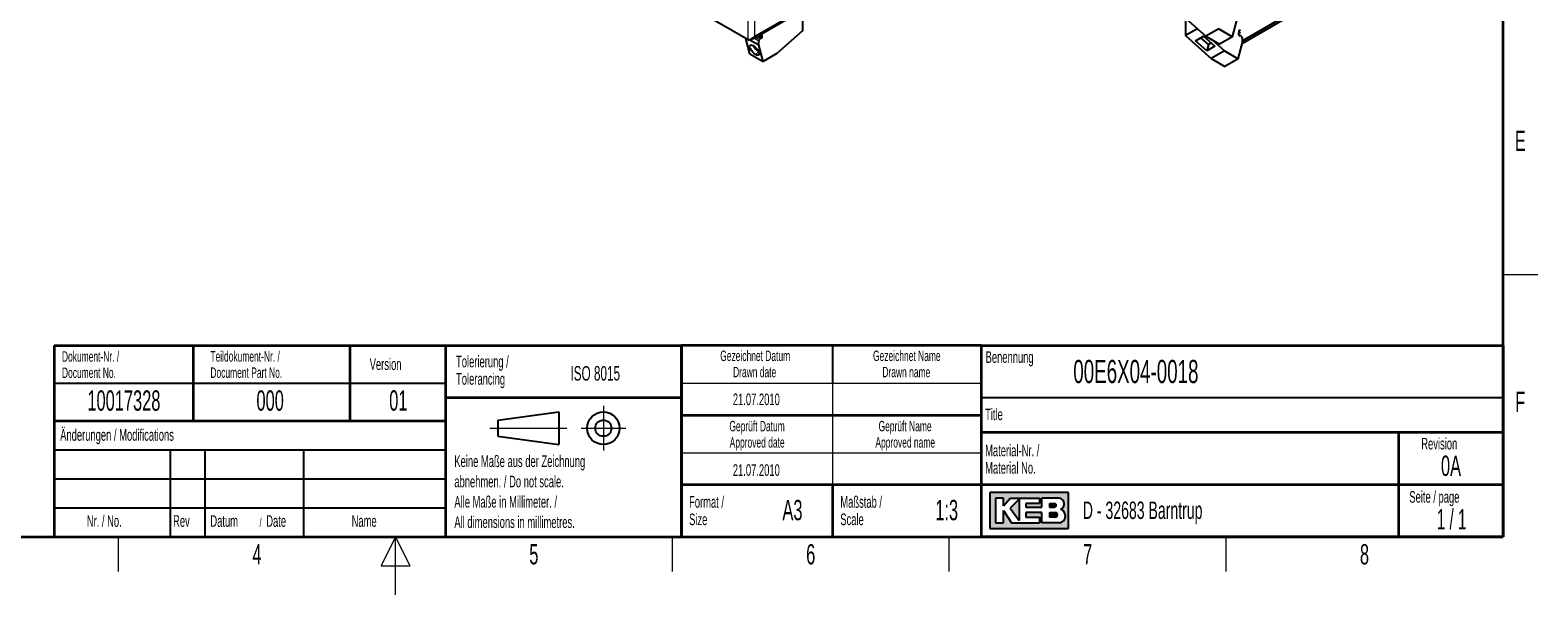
# Model space of a CAD drawing. Header units: millimetres. Extents: x 5 to 418, y 2 to 292.
# Tile 3 of 11: x 154 to 414, y 2 to 99. Entities that reach past the tile are written whole.
import ezdxf

# ---------------------------------------------------------------- set-up
doc = ezdxf.new("R2010")
doc.units = ezdxf.units.MM
doc.layers.add('SLD-0', color=7, linetype='Continuous')
doc.styles.add('SLDTEXTSTYLE0', font='TXT', dxfattribs={"width": 0.605})
doc.styles.add('SLDTEXTSTYLE1', font='TXT', dxfattribs={"width": 0.563})

msp = doc.modelspace()

# ---------------------------------------------------------------- hatches: boundary and pattern name
at = {"linetype": 'Continuous'}
h = msp.add_hatch(color=7, dxfattribs=at)
h.paths.add_polyline_path([(319.519086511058, 13.45626988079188), (333.083981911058, 13.45626988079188), (333.083981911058, 19.65736492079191), (319.519086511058, 19.65736492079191)], flags=0)
edge = h.paths.add_edge_path(flags=0)
edge.add_arc((331.3188604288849, 15.61738520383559), 1.20464082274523, -81.72003226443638, 70.1709600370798, ccw=False)
edge.add_line((331.4923410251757, 14.42530131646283), (331.480008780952, 14.42519098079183))
edge.add_line((331.480008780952, 14.42519098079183), (328.4331606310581, 14.42519098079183))
edge.add_line((328.4331606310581, 14.42519098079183), (328.4331606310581, 16.16924896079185))
edge.add_line((328.4331606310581, 16.16924896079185), (325.7201815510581, 16.16924896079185))
edge.add_line((325.7201815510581, 16.16924896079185), (325.7201815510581, 15.39411208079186))
edge.add_line((325.7201815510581, 15.39411208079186), (328.0455921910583, 15.39411208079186))
edge.add_line((328.0455921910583, 15.39411208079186), (328.0455921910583, 14.42519098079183))
edge.add_line((328.0455921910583, 14.42519098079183), (323.2009866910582, 14.42519098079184))
edge.add_line((323.2009866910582, 14.42519098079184), (321.8444971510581, 16.55681740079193))
edge.add_line((321.8444971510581, 16.55681740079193), (321.8444971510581, 14.42519098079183))
edge.add_line((321.8444971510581, 14.42519098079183), (320.4880076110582, 14.42519098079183))
edge.add_line((320.4880076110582, 14.42519098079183), (320.4880076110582, 18.68844382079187))
edge.add_line((320.4880076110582, 18.68844382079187), (321.8444971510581, 18.68844382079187))
edge.add_line((321.8444971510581, 18.68844382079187), (321.8444971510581, 17.33195428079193))
edge.add_line((321.8444971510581, 17.33195428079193), (323.0072024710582, 18.68844382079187))
edge.add_line((323.0072024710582, 18.68844382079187), (328.0455921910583, 18.68844382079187))
edge.add_line((328.0455921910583, 18.68844382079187), (328.0455921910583, 17.71952272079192))
edge.add_line((328.0455921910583, 17.71952272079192), (325.7201815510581, 17.71952272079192))
edge.add_line((325.7201815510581, 17.71952272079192), (325.7201815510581, 17.13817006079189))
edge.add_line((325.7201815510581, 17.13817006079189), (328.4331606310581, 17.13817006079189))
edge.add_line((328.4331606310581, 17.13817006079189), (328.4331606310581, 18.68844382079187))
edge.add_line((328.4331606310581, 18.68844382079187), (331.4242487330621, 18.68844382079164))
edge.add_line((331.4242487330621, 18.68844382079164), (331.4256482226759, 18.68844382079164))
edge.add_line((331.4256482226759, 18.68844382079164), (331.4259454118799, 18.68845828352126))
edge.add_arc((331.2860949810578, 17.67430640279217), 1.023749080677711, -64.45894120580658, 82.14849338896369, ccw=False)
msp.add_hatch(color=7, dxfattribs=at).paths.add_polyline_path([(324.5574762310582, 14.81275942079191), (324.557476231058, 18.49465960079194), (323.0072024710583, 16.94438584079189)], flags=0)
h = msp.add_hatch(color=7, dxfattribs=at)
edge = h.paths.add_edge_path(flags=0)
edge.add_line((329.7896501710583, 17.13817006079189), (330.6013652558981, 17.13817006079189))
edge.add_arc((330.6568434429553, 17.42884639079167), 0.2959232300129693, 259.1945394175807, 460.8054605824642)
edge.add_line((330.6013652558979, 17.71952272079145), (329.7896501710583, 17.71952272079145))
edge.add_line((329.7896501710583, 17.71952272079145), (329.7896501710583, 17.13817006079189))
h = msp.add_hatch(color=7, dxfattribs=at)
edge = h.paths.add_edge_path(flags=0)
edge.add_line((329.7896501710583, 15.39411208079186), (330.7588584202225, 15.39411208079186))
edge.add_arc((330.7588584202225, 15.78168052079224), 0.3875684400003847, 270.0000000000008, 450.0000000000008)
edge.add_line((330.7588584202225, 16.16924896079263), (330.7386620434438, 16.16924896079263))
edge.add_line((330.7386620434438, 16.16924896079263), (329.7896501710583, 16.16924896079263))
edge.add_line((329.7896501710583, 16.16924896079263), (329.7896501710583, 15.39411208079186))

# ---------------------------------------------------------------- linework, layer by layer
at = {"color": 7, "linetype": 'Continuous', "lineweight": 18}
for p, q in [((277.8287328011, 97.6533996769), (277.8287328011, 167.3315489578)), ((278.960103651, 98.3066323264), (278.960103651, 166.6783163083)), ((315.5410944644, 119.4243888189), (278.960103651, 98.3066323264)), ((362.4566044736, 98.8188503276), (362.5414578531, 98.8678351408)), ((362.5414575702, 99.2597748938), (362.4566050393, 99.2107905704)), ((279.6298229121, 97.4489822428), (278.7865156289, 97.9358131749)), ((279.7425224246, 97.7133865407), (279.0718710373, 98.1005453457)), ((279.9817936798, 97.9729370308), (279.4163083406, 98.2993847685)), ((280.1436538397, 98.5322111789), (279.9816365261, 98.6257417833)), ((362.6583658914, 98.4312694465), (362.607917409, 98.4021461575)), ((279.6193071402, 95.6241276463), (279.0955822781, 95.1597379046))]:
    msp.add_line(p, q, dxfattribs=at)
at = {"color": 7, "linetype": 'Continuous', "lineweight": 25}
for p, q in [((278.7189532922, 97.8968102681), (315.4508089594, 119.1016591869)), ((277.8287328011, 97.6533996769), (263.3094735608, 106.0351896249)), ((363.0552882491, 97.5588824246), (374.2373280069, 104.0141365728)), ((287.1722953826, 102.7768207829), (287.1722953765, 99.2336334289)), ((352.3072647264, 102.2035553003), (356.7314538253, 98.280601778)), ((363.0167289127, 97.0576631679), (374.2373280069, 103.5351771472)), ((363.0552882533, 97.515340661), (374.2373280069, 103.9705948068)), ((287.1722953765, 99.2336334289), (282.7481062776, 95.3106799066)), ((353.2500737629, 101.3675611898), (353.2500737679, 98.3936507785)), ((355.2814422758, 99.5663352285), (353.2500737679, 98.3936507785)), ((358.9941959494, 99.5868550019), (356.7314538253, 98.280601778)), ((358.9941959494, 99.5868550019), (361.3642077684, 98.2186759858)), ((361.3642077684, 98.2186759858), (362.1124792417, 101.0114846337)), ((362.5414575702, 99.2597748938), (362.4566044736, 99.3087598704)), ((362.4566044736, 99.0474668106), (362.5414575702, 98.998481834)), ((362.4566044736, 98.4894964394), (362.4566044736, 98.9168199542)), ((362.4566044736, 98.7918003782), (362.5814543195, 98.8638746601)), ((362.4566050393, 99.3087595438), (362.4566050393, 99.0474658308)), ((362.4566050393, 99.1837402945), (362.5814543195, 99.2558142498)), ((362.5414578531, 98.8678351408), (362.4566047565, 98.9168201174)), ((278.1153523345, 95.2487541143), (277.4056402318, 97.8976458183)), ((279.6298231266, 96.7353094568), (277.9766459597, 97.6896685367)), ((278.3108798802, 97.8105151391), (278.3944182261, 97.7622894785)), ((278.3944182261, 97.7622894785), (278.6961171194, 97.9364565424)), ((278.3944182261, 97.7622894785), (278.3944182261, 97.8459666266)), ((280.0173548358, 97.985754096), (279.4451900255, 98.3160578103)), ((279.5832213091, 98.3957415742), (280.2285070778, 98.0232260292)), ((279.6298231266, 96.7353094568), (279.6298229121, 97.4489822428)), ((280.378094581, 93.9425008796), (279.6298231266, 96.7353094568)), ((279.7425224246, 97.7133865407), (279.9817936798, 97.9729370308)), ((279.8450522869, 98.5468933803), (280.1036568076, 98.3976041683)), ((280.2285066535, 98.0232264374), (280.0267452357, 97.9067520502)), ((280.0267455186, 97.9649987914), (280.0267458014, 97.906751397)), ((280.2285073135, 98.5811959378), (280.0664899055, 98.6747265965)), ((280.1436532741, 98.401564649), (280.2285063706, 98.450549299)), ((280.1436538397, 98.5322111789), (280.228507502, 98.5811958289)), ((280.2285069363, 98.5811948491), (280.2285069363, 98.7682570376)), ((280.2285069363, 98.0232257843), (280.2285069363, 98.4505489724)), ((353.2500737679, 98.3936507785), (357.6742628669, 94.4706972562)), ((354.9508357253, 97.5204974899), (356.3461936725, 98.3260204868)), ((354.9508356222, 97.5204974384), (355.8940033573, 97.9916533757)), ((356.8950363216, 95.7965648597), (354.9508362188, 97.5204978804)), ((355.8940033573, 97.9916533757), (356.3962780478, 98.2816103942)), ((357.1780956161, 96.8530416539), (355.8940033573, 97.9916533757)), ((356.3461936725, 98.3260204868), (358.2903938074, 96.6020874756)), ((356.7314538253, 98.280601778), (359.1014655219, 96.9124229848)), ((357.1780956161, 96.8530416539), (356.8950361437, 95.7965646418)), ((358.2903938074, 96.6020874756), (356.8950361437, 95.7965646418)), ((357.6803702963, 97.1429986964), (357.1780956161, 96.8530416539)), ((357.8261832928, 97.648627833), (359.937004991, 95.77695048)), ((361.3642077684, 98.2186759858), (359.1014654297, 96.9124224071)), ((362.30701681, 94.4087714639), (363.0552882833, 97.2015801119)), ((362.4566047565, 98.4894970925), (362.6583664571, 98.373022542)), ((362.6677565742, 98.4520247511), (362.5946361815, 98.4098132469)), ((362.6583661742, 98.373022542), (362.6583658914, 98.4312694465)), ((362.7033177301, 98.4392076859), (362.9425889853, 98.1796571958)), ((363.0552882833, 97.2015801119), (363.055288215, 97.9152527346)), ((278.1153523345, 95.2487541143), (280.3780946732, 93.9425005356)), ((282.7481062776, 95.3106799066), (280.378094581, 93.9425011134)), ((359.937004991, 95.77695048), (357.6742628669, 94.4706972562)), ((357.6742628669, 94.4706972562), (360.0442745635, 93.102518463)), ((359.937004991, 95.77695048), (362.30701681, 94.4087714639)), ((362.30701681, 94.4087714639), (360.0442744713, 93.1025178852))]:
    msp.add_line(p, q, dxfattribs=at)
at = {"color": 7, "linetype": 'Continuous', "lineweight": 25, "flags": 128}
for points in [[(362.5414575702, 99.3904214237), (362.5631053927, 99.3729519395), (362.5814574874, 99.3481971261), (362.5937199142, 99.3199256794), (362.5980258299, 99.292441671), (362.5937196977, 99.269929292), (362.5814570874, 99.2558158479), (362.5631048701, 99.2522499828), (362.5414575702, 99.2597748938)], [(362.5414575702, 98.998481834), (362.56310536, 98.9810123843), (362.5814574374, 98.956257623), (362.5937198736, 98.9279862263), (362.5980258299, 98.9005022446), (362.5937197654, 98.8779898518), (362.5814572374, 98.8638763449), (362.5631050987, 98.8603103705), (362.5414578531, 98.8678351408)], [(279.0955822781, 95.1597379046), (278.8438540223, 95.3363327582), (278.5969412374, 95.5696367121), (278.3790134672, 95.8368123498), (278.2114030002, 96.1117066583), (278.1105167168, 96.3674110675), (278.0862300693, 96.5788954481), (278.1409204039, 96.7254582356), (278.2692342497, 96.792752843), (278.4586113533, 96.7741920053), (278.6905141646, 96.6715925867)], [(278.6905141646, 96.6715925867), (278.9422424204, 96.4949977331), (279.1891552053, 96.2616937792), (279.4070829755, 95.9945181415), (279.5746934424, 95.7196238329), (279.6755797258, 95.4639194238), (279.6998663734, 95.2524350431), (279.6451760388, 95.1058722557), (279.516862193, 95.0385776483), (279.3274850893, 95.057138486), (279.0955822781, 95.1597379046)], [(279.9817936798, 97.9729370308), (279.9893951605, 97.9799446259), (279.997320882, 97.9849036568), (280.005085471, 97.9875104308), (280.0122134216, 97.9876053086), (280.018268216, 97.9851824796), (280.022879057, 97.9803903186), (280.0257635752, 97.973522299), (280.0267455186, 97.9649987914)], [(280.1436532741, 98.401564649), (280.1220054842, 98.3940401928), (280.1036534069, 98.3976061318), (280.0913909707, 98.4117195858), (280.0870850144, 98.4342319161), (280.0913910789, 98.4617158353), (280.1036536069, 98.489987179), (280.1220057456, 98.5147419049), (280.1436538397, 98.5322111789)], [(362.6583658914, 98.4312694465), (362.6593474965, 98.4397927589), (362.6622320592, 98.4466608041), (362.666842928, 98.4514529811), (362.672897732, 98.4538758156), (362.6800256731, 98.4537809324), (362.6877902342, 98.4511741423), (362.6957159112, 98.4462150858), (362.7033177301, 98.4392076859)]]:
    msp.add_lwpolyline(points, dxfattribs=at)
at = {"color": 7, "linetype": 'Continuous', "lineweight": 25}
for centre, radius, start, end in [((280.8940186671, 97.6899368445), 2.399413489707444, 205.7994859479, 237.3276785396), ((280.0442764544, 97.4285464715), 0.4149570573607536, 136.6516192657, 177.1771602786), ((362.6408353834, 97.8948177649), 0.4149563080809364, 2.8227340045, 43.3483571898)]:
    msp.add_arc(centre, radius, start, end, dxfattribs=at)
for points, knots in [([(277.8287328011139, 97.65339967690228), (277.913104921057, 97.67036912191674), (278.081904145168, 97.70431907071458), (278.4069755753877, 97.83985472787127), (278.7217243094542, 98.03797436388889), (278.88276797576, 98.21947357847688), (278.9601036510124, 98.3066323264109)], [0, 0, 0, 0, 0.2547259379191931, 0.5096178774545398, 0.764510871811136, 1, 1, 1, 1]), ([(278.9601036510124, 98.30663232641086), (278.9387595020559, 98.21949914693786), (278.8960712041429, 98.0452327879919), (278.7452146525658, 97.88530207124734), (278.6105099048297, 97.86316649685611), (278.552707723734, 97.85366806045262)], [0, 0, 0, 0, 0.3634211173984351, 0.7268422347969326, 1, 1, 1, 1])]:
    msp.add_open_spline(points, degree=3, knots=knots, dxfattribs=at)
at = {"layer": 'SLD-0', "lineweight": 35}
for p, q in [((408, 12), (408, 282.5)), ((158.116731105, 45.0000000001), (225.616731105, 45.0000000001)), ((158.116731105, 45.0000000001), (158.116731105, 32.0000000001)), ((182.116731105, 45.0000000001), (182.116731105, 32.0000000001)), ((209.116731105, 45.0000000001), (209.116731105, 32.0000000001)), ((225.616731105, 45.0000000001), (225.616731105, 32.0000000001)), ((225.616731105, 45), (266.3304509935, 45)), ((225.616731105, 45), (225.616731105, 36)), ((266.3304509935, 12), (266.3304509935, 45)), ((266.3304509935, 45), (266.3304509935, 12)), ((318, 45), (266.3304509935, 45)), ((318, 45), (318, 12)), ((318, 45), (318, 40.1053465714)), ((318, 45), (408, 45)), ((318, 45), (318, 12)), ((408, 45), (408, 12)), ((225.616731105, 36), (266.3304509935, 36)), ((225.616731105, 36), (225.616731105, 12)), ((158.116731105, 31.9999999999), (158.116731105, 12)), ((158.116731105, 31.9999999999), (225.616731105, 31.9999999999)), ((225.616731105, 31.9999999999), (225.616731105, 12)), ((266.3304509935, 33), (318, 33)), ((408, 30), (318, 30)), ((390, 12), (390, 30)), ((266.3304509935, 21), (318, 21)), ((292.3304509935, 21), (292.3304509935, 12)), ((318, 21), (390, 21)), ((390, 21), (408, 21)), ((26, 12), (408, 12)), ((158.116731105, 12), (225.616731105, 12)), ((225.616731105, 12), (266.3304509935, 12)), ((266.3304509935, 12), (318, 12)), ((408, 12), (318, 12))]:
    msp.add_line(p, q, dxfattribs=at)
at = {"layer": 'SLD-0', "lineweight": 18}
for p, q in [((408, 57.25), (414, 57.25)), ((266.3304509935, 38.5), (318, 38.5)), ((292.3304509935, 38.5), (292.3304509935, 33)), ((252.8396209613, 34.5746449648), (252.8396209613, 26.8746449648)), ((292.3304509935, 33), (292.3304509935, 26.5)), ((233.2396209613, 30.7246449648), (246.5396209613, 30.7246449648)), ((248.9896209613, 30.7246449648), (256.6896209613, 30.7246449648)), ((266.3304509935, 26.5), (318, 26.5)), ((292.3304509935, 26.5), (292.3304509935, 21)), ((169.25, 6), (169.25, 12)), ((217, 12), (214.5, 7)), ((217, 2), (217, 12)), ((219.5, 7), (217, 12)), ((264.75, 6), (264.75, 12)), ((312.5, 6), (312.5, 12)), ((360.25, 6), (360.25, 12)), ((214.5, 7), (219.5, 7))]:
    msp.add_line(p, q, dxfattribs=at)
at = {"layer": 'SLD-0'}
for p, q in [((292.3304509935, 45), (292.3304509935, 38.5)), ((158.116731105, 38.5000000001), (225.616731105, 38.5000000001)), ((318, 36), (408, 36)), ((158.116731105, 27), (225.616731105, 27)), ((178.116731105, 27), (178.116731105, 12)), ((184.116731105, 27), (184.116731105, 12)), ((201.116731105, 27), (201.116731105, 12)), ((158.116731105, 22), (225.616731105, 22)), ((331.4242487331, 18.6884438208), (331.4256482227, 18.6884438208)), ((331.4256482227, 18.6884438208), (331.4259454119, 18.6884582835)), ((158.116731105, 17), (225.616731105, 17)), ((331.480008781, 14.4251909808), (331.4923410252, 14.4253013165))]:
    msp.add_line(p, q, dxfattribs=at)
at = {"layer": 'SLD-0', "lineweight": 25}
for p, q in [((158.116731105, 32.0000000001), (225.616731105, 32.0000000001)), ((234.6396209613, 32.1246449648), (245.1396209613, 33.5246449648)), ((234.6396209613, 32.1246449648), (234.6396209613, 29.3246449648)), ((245.1396209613, 33.5246449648), (245.1396209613, 27.9246449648)), ((234.6396209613, 29.3246449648), (245.1396209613, 27.9246449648))]:
    msp.add_line(p, q, dxfattribs=at)
at = {"layer": 'SLD-0', "linetype": 'Continuous'}
for p, q in [((333.0839819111, 19.6573649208), (319.5190865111, 19.6573649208)), ((319.5190865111, 19.6573649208), (319.5190865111, 13.4562698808)), ((321.8444971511, 18.6884438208), (320.4880076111, 18.6884438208)), ((320.4880076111, 18.6884438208), (320.4880076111, 14.4251909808)), ((321.8444971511, 17.3319542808), (323.0072024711, 18.6884438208)), ((321.8444971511, 17.3319542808), (321.8444971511, 18.6884438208)), ((323.0072024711, 18.6884438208), (328.0455921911, 18.6884438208)), ((324.5574762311, 18.4946596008), (323.0072024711, 16.9443858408)), ((324.5574762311, 18.4946596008), (324.5574762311, 14.8127594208)), ((328.0455921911, 18.6884438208), (328.0455921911, 17.7195227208)), ((331.4242487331, 18.6884438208), (328.4331606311, 18.6884438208)), ((328.4331606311, 17.1381700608), (328.4331606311, 18.6884438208)), ((331.4242487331, 18.6884438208), (331.4256482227, 18.6884438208)), ((331.4256482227, 18.6884438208), (331.4259454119, 18.6884582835)), ((333.0839819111, 13.4562698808), (333.0839819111, 19.6573649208)), ((321.8444971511, 14.4251909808), (321.8444971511, 16.5568174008)), ((321.8444971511, 16.5568174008), (323.2009866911, 14.4251909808)), ((323.0072024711, 16.9443858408), (324.5574762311, 14.8127594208)), ((325.7201815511, 17.7195227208), (325.7201815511, 17.1381700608)), ((328.0455921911, 17.7195227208), (325.7201815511, 17.7195227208)), ((325.7201815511, 17.1381700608), (328.4331606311, 17.1381700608)), ((325.7201815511, 16.1692489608), (325.7201815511, 15.3941120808)), ((328.4331606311, 16.1692489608), (325.7201815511, 16.1692489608)), ((328.4331606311, 14.4251909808), (328.4331606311, 16.1692489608)), ((329.7896501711, 17.7195227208), (330.6013652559, 17.7195227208)), ((329.7896501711, 17.7195227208), (329.7896501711, 17.1381700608)), ((329.7896501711, 17.1381700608), (330.6013652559, 17.1381700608)), ((329.7896501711, 16.1692489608), (330.7588584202, 16.1692489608)), ((329.7896501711, 16.1692489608), (329.7896501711, 15.3941120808)), ((330.7386620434, 16.1692489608), (330.7588584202, 16.1692489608)), ((319.5190865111, 13.4562698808), (333.0839819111, 13.4562698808)), ((320.4880076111, 14.4251909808), (321.8444971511, 14.4251909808)), ((323.2009866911, 14.4251909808), (328.0455921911, 14.4251909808)), ((325.7201815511, 15.3941120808), (328.0455921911, 15.3941120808)), ((328.0455921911, 15.3941120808), (328.0455921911, 14.4251909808)), ((331.480008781, 14.4251909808), (328.4331606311, 14.4251909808)), ((330.7588584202, 15.3941120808), (329.7896501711, 15.3941120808)), ((331.480008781, 14.4251909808), (331.4923410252, 14.4253013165))]:
    msp.add_line(p, q, dxfattribs=at)
at = {"layer": 'SLD-0', "lineweight": 25}
for radius in [2.799999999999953, 1.399999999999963]:
    msp.add_circle((252.8396209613, 30.7246449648), radius, dxfattribs=at)
at = {"layer": 'SLD-0', "linetype": 'Continuous'}
for centre, radius, start, end in [((331.2860949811, 17.6743064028), 1.023749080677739, 295.5410587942, 82.148493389), ((330.656843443, 17.4288463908), 0.2959232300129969, 259.1945394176, 100.8054605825), ((330.7588584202, 15.7816805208), 0.3875684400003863, 270, 90), ((331.3188604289, 15.6173852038), 1.204640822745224, 278.2799677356, 70.1709600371)]:
    msp.add_arc(centre, radius, start, end, dxfattribs=at)

# ---------------------------------------------------------------- texts
at = {"layer": 'SLD-0'}
for s, insert, char_height, attachment_point, style in [('E', (410.9815679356, 82.0010772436), 3.5, 2, 'SLDTEXTSTYLE0'), ('Gezeichnet Datum', (279.0254468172, 44.103942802), 1.8, 2, 'SLDTEXTSTYLE0'), ('Gezeichnet Name', (305.1708434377, 44.1039425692), 1.8, 2, 'SLDTEXTSTYLE0'), ('Dokument-Nr. /', (159.4706948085, 43.9891162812), 1.8, 1, 'SLDTEXTSTYLE0'), ('Teildokument-Nr. /', (185.0721201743, 44.0073193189), 1.8, 1, 'SLDTEXTSTYLE0'), ('Version', (212.5452394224, 42.7601484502), 2, 1, 'SLDTEXTSTYLE0'), ('Tolerierung /', (227.4390961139, 43.2172116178), 2, 1, 'SLDTEXTSTYLE0'), ('Benennung', (318.7636716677, 43.9908879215), 2, 1, 'SLDTEXTSTYLE0'), ('00E6X04-0018', (333.8826865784, 42.5045188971), 4, 1, 'SLDTEXTSTYLE0'), ('Document No.', (159.4706948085, 41.189116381), 1.8, 1, 'SLDTEXTSTYLE0'), ('Document Part No.', (185.0721201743, 41.2073194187), 1.8, 1, 'SLDTEXTSTYLE0'), ('Tolerancing', (227.4390961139, 40.2172115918), 2, 1, 'SLDTEXTSTYLE0'), ('ISO 8015', (247.1715762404, 41.4342036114), 2.5, 1, 'SLDTEXTSTYLE0'), ('Drawn date', (278.9302899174, 41.3039429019), 1.8, 2, 'SLDTEXTSTYLE0'), ('Drawn name', (305.0870934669, 41.303942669), 1.8, 2, 'SLDTEXTSTYLE0'), ('10017328', (170.1557203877, 37.2429898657), 3.5, 2, 'SLDTEXTSTYLE0'), ('000', (195.3766861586, 37.2429898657), 3.5, 2, 'SLDTEXTSTYLE0'), ('01', (217.4850808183, 37.2527124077), 3.5, 2, 'SLDTEXTSTYLE0'), ('21.07.2010', (279.2203041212, 36.6989570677), 2, 2, 'SLDTEXTSTYLE0'), ('F', (410.9536166, 37.0010772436), 3.5, 2, 'SLDTEXTSTYLE0'), ('Title', (318.6797653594, 34.1107265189), 2, 1, 'SLDTEXTSTYLE0'), ('Geprüft Datum', (279.349366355, 31.9851255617), 1.8, 2, 'SLDTEXTSTYLE0'), ('Geprüft Name', (304.8761939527, 31.9851255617), 1.8, 2, 'SLDTEXTSTYLE0'), ('Änderungen / Modifications', (159.1698388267, 30.5619096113), 2, 1, 'SLDTEXTSTYLE0'), ('Approved date', (279.3620221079, 29.1851256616), 1.8, 2, 'SLDTEXTSTYLE0'), ('Approved name', (304.900256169, 29.1851256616), 1.8, 2, 'SLDTEXTSTYLE0'), ('Revision', (393.8965220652, 29.0591225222), 2, 1, 'SLDTEXTSTYLE0'), ('Keine Maße aus der Zeichnung', (227.1404191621, 26.0307047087), 2, 1, 'SLDTEXTSTYLE0'), ('Material-Nr. /', (318.6797653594, 27.8878268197), 2, 1, 'SLDTEXTSTYLE0'), ('0A', (399.0228237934, 26.0023621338), 3.5, 2, 'SLDTEXTSTYLE0'), ('21.07.2010', (279.2203041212, 24.5048723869), 2, 2, 'SLDTEXTSTYLE0'), ('Material No.', (318.6797653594, 24.8878267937), 2, 1, 'SLDTEXTSTYLE0'), ('abnehmen. / Do not scale.', (227.1404191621, 22.5307046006), 2, 1, 'SLDTEXTSTYLE0'), ('Alle Maße in Millimeter. /', (227.1404191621, 19.0307044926), 2, 1, 'SLDTEXTSTYLE0'), ('Format /', (267.6250939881, 19.0115942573), 2, 1, 'SLDTEXTSTYLE0'), ('A3', (285.4514616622, 18.3608999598), 3.5, 2, 'SLDTEXTSTYLE0'), ('Maßstab /', (293.7028556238, 19.0115944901), 2, 1, 'SLDTEXTSTYLE0'), ('1:3', (312.0485231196, 18.3609001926), 3.5, 2, 'SLDTEXTSTYLE0'), ('Seite / page', (391.8390568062, 19.8830679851), 2, 1, 'SLDTEXTSTYLE0'), ('Nr. / No.', (163.7531858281, 15.7243863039), 2, 1, 'SLDTEXTSTYLE0'), ('Rev', (178.6350602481, 15.7243863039), 2, 1, 'SLDTEXTSTYLE0'), ('Datum', (185.0629406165, 15.7243863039), 2, 1, 'SLDTEXTSTYLE0'), ('Date', (194.7021767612, 15.7243863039), 2, 1, 'SLDTEXTSTYLE0'), ('Name', (209.4275491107, 15.7290047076), 2, 1, 'SLDTEXTSTYLE0'), ('All dimensions in millimetres.', (227.1404191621, 15.5307043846), 2, 1, 'SLDTEXTSTYLE0'), ('Size', (267.6250939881, 16.0115942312), 2, 1, 'SLDTEXTSTYLE0'), ('Scale', (293.7028556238, 16.011594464), 2, 1, 'SLDTEXTSTYLE0'), ('D - 32683 Barntrup', (335.5202035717, 18.0786992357), 3, 1, 'SLDTEXTSTYLE0'), ('1 / 1', (399.1297679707, 16.7706515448), 3.5, 2, 'SLDTEXTSTYLE1'), ('/', (193.5459265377, 15.2242968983), 1.5, 1, 'SLDTEXTSTYLE0'), ('4', (193.1027123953, 10.7429955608), 3.5, 2, 'SLDTEXTSTYLE0'), ('5', (240.8527123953, 10.7429955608), 3.5, 2, 'SLDTEXTSTYLE0'), ('6', (288.6027123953, 10.7429955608), 3.5, 2, 'SLDTEXTSTYLE0'), ('7', (336.3527123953, 10.7429955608), 3.5, 2, 'SLDTEXTSTYLE0'), ('8', (384.1027123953, 10.7429955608), 3.5, 2, 'SLDTEXTSTYLE0')]:
    msp.add_mtext(s, dxfattribs=dict(at, insert=insert, char_height=char_height, attachment_point=attachment_point, style=style))

doc.saveas('drawing.dxf')
